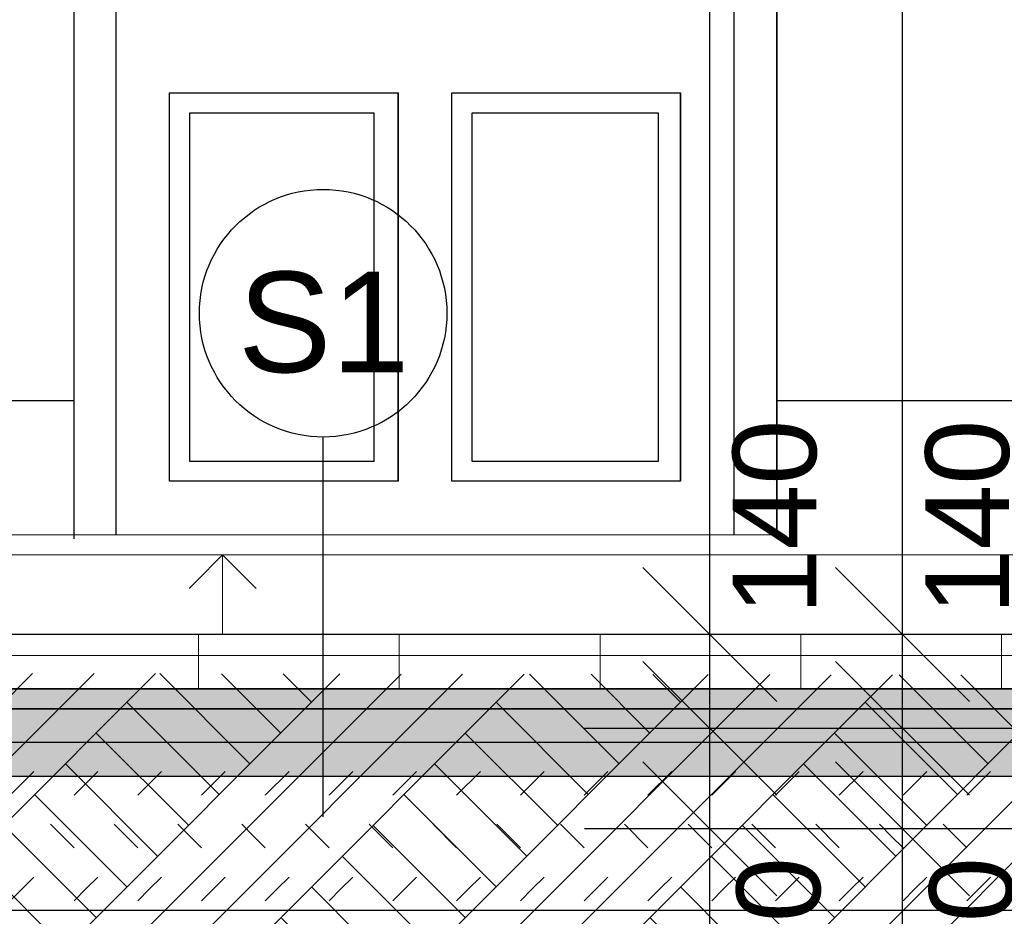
# Model space of a CAD drawing. Header units: millimetres. Extents: x -36478 to 31050, y -14815 to 11827.
# Tile 17 of 256: x -13167 to -11696, y -90 to 1249. Entities that reach past the tile are written whole.
import ezdxf

# ---------------------------------------------------------------- set-up
doc = ezdxf.new("R2010")
doc.units = ezdxf.units.MM
doc.header["$MEASUREMENT"] = 0
doc.linetypes.add('Wipeout_Contour', pattern=[1000, 0, -1000])
for name, color, linetype in [('Konstrukce - nosné', 7, 'Continuous'), ('Nové_Konstrukce - nosné', 7, 'Continuous'), ('Nové_Kresby a obrázky', 7, 'Continuous'), ('Nové_Kóty - SP', 7, 'Continuous'), ('Nové_Popis', 7, 'Continuous'), ('Nové_Situace - terén', 7, 'Continuous'), ('Nové_Výplně - Povrchové', 7, 'Continuous'), ('Situace - terén', 7, 'Continuous'), ('Výplně - Povrchové', 7, 'Continuous'), ('Výplně – Řezové', 7, 'Continuous')]:
    doc.layers.add(name, color=color, linetype=linetype)
doc.styles.add('GENEROVANÝ_STYL_1', font='txt')
doc.styles.add('GENEROVANÝ_STYL_2', font='txt')
doc.dimstyles.new('GENEROVANÝ_STYL__1', dxfattribs={"dimtxt": 125, "dimasz": 190, "dimexe": 0.18, "dimexo": 300, "dimgap": 0, "dimtad": 1, "dimdec": 0, "dimzin": 0, "dimdsep": 46, "dimtxsty": 'GENEROVANÝ_STYL_2', "dimblk": 'ARROWHEAD_6', "dimblk1": 'ARROWHEAD_6', "dimblk2": 'ARROWHEAD_6', "dimcen": 0.09, "dimclrd": 1, "dimclre": 1, "dimclrt": 1, "dimazin": 0, "dimtfac": 1, "dimtdec": 4, "dimtmove": 0, "dimatfit": 3, "dimfxl": 1, "dimtolj": 1, "dimtzin": 0, "dimarcsym": 0})
doc.dimstyles.new('GENEROVANÝ_STYL__2', dxfattribs={"dimtxt": 125, "dimasz": 190, "dimexe": 0.18, "dimexo": 300, "dimgap": 0, "dimtad": 1, "dimdec": 0, "dimzin": 0, "dimdsep": 46, "dimtxsty": 'GENEROVANÝ_STYL_2', "dimblk": 'ARROWHEAD_6', "dimblk1": 'ARROWHEAD_6', "dimblk2": 'ARROWHEAD_6', "dimcen": 0.09, "dimclrd": 1, "dimclre": 1, "dimclrt": 1, "dimazin": 0, "dimtfac": 1, "dimtdec": 4, "dimtmove": 2, "dimatfit": 3, "dimfxl": 1, "dimtolj": 1, "dimtzin": 0, "dimarcsym": 0})

# ---------------------------------------------------------------- blocks, each defined once
blk = doc.blocks.new('*X6233')
at = {"layer": 'Nové_Výplně - Povrchové', "color": 21, "linetype": 'Continuous', "lineweight": 20, "true_color": 0xffaaaa}
for p, q in [((-12900, 250), (-12900, 331)), ((-12600, 250), (-12600, 331)), ((-12300, 250), (-12300, 331)), ((-12000, 250), (-12000, 331)), ((-11700, 250), (-11700, 331)), ((-13200, 300), (-12600, 300)), ((-12600, 300), (-12000, 300)), ((-12000, 300), (-11400, 300))]:
    blk.add_line(p, q, dxfattribs=at)
blk = doc.blocks.new('výplň_3115_1', base_point=(0, 0))
at = {"layer": 'Nové_Výplně - Povrchové', "color": 1, "linetype": 'Continuous', "lineweight": 25, "flags": 128}
blk.add_lwpolyline([(-9815.6, 331), (-17323.2, 331), (-17323.2, 250), (-9815.6, 250)], close=True, dxfattribs=at)
at = {"layer": 'Nové_Výplně - Povrchové', "color": 21, "linetype": 'Continuous', "lineweight": 20, "true_color": 0xffaaaa}
blk.add_blockref('*X6233', (0, 0), dxfattribs=at)
blk = doc.blocks.new('*X6253')
at = {"layer": 'Nové_Situace - terén', "color": 21, "linetype": 'Continuous', "lineweight": 20, "true_color": 0xffaaaa}
for p, q in [((-13181.4, 91.4), (-13146, 126.7)), ((-13086.1, 91.4), (-13050.7, 126.7)), ((-12990.8, 91.4), (-12955.4, 126.7)), ((-12895.5, 91.4), (-12860.1, 126.7)), ((-12800.2, 91.4), (-12764.8, 126.7)), ((-12704.9, 91.4), (-12669.5, 126.7)), ((-12609.6, 91.4), (-12574.2, 126.7)), ((-12514.3, 91.4), (-12478.9, 126.7)), ((-12419, 91.4), (-12383.6, 126.7)), ((-12323.7, 91.4), (-12288.3, 126.7)), ((-12228.4, 91.4), (-12193, 126.7)), ((-12133.1, 91.4), (-12097.7, 126.7)), ((-12037.8, 91.4), (-12002.4, 126.7)), ((-11942.5, 91.4), (-11907.1, 126.7)), ((-11847.2, 91.4), (-11811.8, 126.7)), ((-11751.9, 91.4), (-11716.5, 126.7)), ((-13086.1, 12.4), (-13121.4, 47.8)), ((-12990.8, 12.4), (-13026.1, 47.8)), ((-12895.5, 12.4), (-12930.8, 47.8)), ((-12817.8, 30.1), (-12835.5, 47.8)), ((-12704.9, 12.4), (-12740.2, 47.8)), ((-12609.6, 12.4), (-12644.9, 47.8)), ((-12514.3, 12.4), (-12549.6, 47.8)), ((-12419, 12.4), (-12454.3, 47.8)), ((-12341.3, 30.1), (-12359, 47.8)), ((-12228.4, 12.4), (-12263.7, 47.8)), ((-12133.1, 12.4), (-12168.4, 47.8)), ((-12037.8, 12.4), (-12073.1, 47.8)), ((-11942.5, 12.4), (-11977.8, 47.8)), ((-11864.8, 30.1), (-11882.5, 47.8)), ((-11751.9, 12.4), (-11787.2, 47.8)), ((-12800.2, 12.4), (-12817.8, 30.1)), ((-12323.7, 12.4), (-12341.3, 30.1)), ((-11847.2, 12.4), (-11864.8, 30.1)), ((-13163.7, -48.8), (-13146, -31.1)), ((-13068.4, -48.8), (-13050.7, -31.1)), ((-12973.1, -48.8), (-12955.4, -31.1)), ((-12877.8, -48.8), (-12860.1, -31.1)), ((-12782.5, -48.8), (-12764.8, -31.1)), ((-12687.2, -48.8), (-12669.5, -31.1)), ((-12591.9, -48.8), (-12574.2, -31.1)), ((-12496.6, -48.8), (-12478.9, -31.1)), ((-12401.3, -48.8), (-12383.6, -31.1)), ((-12306, -48.8), (-12288.3, -31.1)), ((-12210.7, -48.8), (-12193, -31.1)), ((-12115.4, -48.8), (-12097.7, -31.1)), ((-12020.1, -48.8), (-12002.4, -31.1)), ((-11924.8, -48.8), (-11907.1, -31.1)), ((-11829.5, -48.8), (-11811.8, -31.1)), ((-11734.2, -48.8), (-11716.5, -31.1)), ((-13181.4, -66.5), (-13163.7, -48.8)), ((-13086.1, -66.5), (-13068.4, -48.8)), ((-12990.8, -66.5), (-12973.1, -48.8)), ((-12895.5, -66.5), (-12877.8, -48.8)), ((-12800.2, -66.5), (-12782.5, -48.8)), ((-12704.9, -66.5), (-12687.2, -48.8)), ((-12609.6, -66.5), (-12591.9, -48.8)), ((-12514.3, -66.5), (-12496.6, -48.8)), ((-12419, -66.5), (-12401.3, -48.8)), ((-12323.7, -66.5), (-12306, -48.8)), ((-12228.4, -66.5), (-12210.7, -48.8)), ((-12133.1, -66.5), (-12115.4, -48.8)), ((-12037.8, -66.5), (-12020.1, -48.8)), ((-11942.5, -66.5), (-11924.8, -48.8)), ((-11847.2, -66.5), (-11829.5, -48.8)), ((-11751.9, -66.5), (-11734.2, -48.8))]:
    blk.add_line(p, q, dxfattribs=at)
blk = doc.blocks.new('výplň_3125_1', base_point=(0, 0))
at = {"layer": 'Nové_Situace - terén', "color": 1, "linetype": 'Continuous', "lineweight": 25, "flags": 128}
blk.add_lwpolyline([(-9603.7, 169.7), (-18375.3, 169.7), (-18375.3, -80.6), (-9603.7, -80.6)], close=True, dxfattribs=at)
at = {"layer": 'Nové_Situace - terén', "color": 21, "linetype": 'Continuous', "lineweight": 20, "true_color": 0xffaaaa}
blk.add_blockref('*X6253', (0, 0), dxfattribs=at)
blk = doc.blocks.new('Čára_2_1', base_point=(-12864, 331))
at = {"color": 8, "linetype": 'Continuous', "lineweight": 13}
for q in [(-12914, 400), (-12814, 400)]:
    blk.add_line((-12864, 450), q, dxfattribs=at)
at = {"color": 7, "linetype": 'Continuous', "lineweight": 13}
blk.add_line((-12864, 331), (-12864, 450), dxfattribs=at)
blk = doc.blocks.new('*D6286')
at = {"layer": 'Nové_Kóty - SP', "color": 1, "linetype": 'Continuous', "lineweight": 25}
for p, q in [((-11948, 141), (-11748, -59)), ((-11848, -860), (-11848, 41)), ((-11948, -760), (-11748, -960)), ((-11548, -860), (-12035.5, -860)), ((-11848, -1010), (-11848, -860))]:
    blk.add_line(p, q, dxfattribs=at)
at = {"layer": 'Nové_Kóty - SP', "color": 1, "lineweight": 25, "char_height": 125, "attachment_point": 7, "rotation": 90, "style": 'GENEROVANÝ_STYL_2'}
for s, insert in [('\\A1;{\\pql;\\fArial|b0|i0|c0|p38;150}', (-11681.3, -292.7)), ('\\A1;{\\pql;\\fArial|b0|i0|c0|p38;900}', (-11873, -551.8))]:
    blk.add_mtext(s, dxfattribs=dict(at, insert=insert))
blk = doc.blocks.new('ARROWHEAD_6')
at = {"color": 0, "linetype": 'Continuous', "lineweight": 0}
for p, q in [((-0.5, -0.5), (0.5, 0.5)), ((0, 0), (-1, 0))]:
    blk.add_line(p, q, dxfattribs=at)
blk = doc.blocks.new('*D6287')
at = {"layer": 'Nové_Kóty - SP', "color": 1, "linetype": 'Continuous', "lineweight": 25}
for p, q in [((-11948, 291), (-11748, 91)), ((-11548, 191), (-12035.5, 191)), ((-11848, 41), (-11848, 191)), ((-11948, 141), (-11748, -59)), ((-11548, 41), (-12035.5, 41)), ((-11848, -860), (-11848, 41))]:
    blk.add_line(p, q, dxfattribs=at)
blk = doc.blocks.new('*D6288')
at = {"layer": 'Nové_Kóty - SP', "color": 1, "linetype": 'Continuous', "lineweight": 25}
for p, q in [((-11948, 431), (-11748, 231)), ((-11548, 331), (-12035.5, 331)), ((-11848, 191), (-11848, 331)), ((-11948, 291), (-11748, 91)), ((-11548, 191), (-12035.5, 191))]:
    blk.add_line(p, q, dxfattribs=at)
blk = doc.blocks.new('*D6289')
at = {"layer": 'Nové_Kóty - SP', "color": 1, "linetype": 'Continuous', "lineweight": 25}
for p, q in [((-11948, 6280), (-11748, 6080)), ((-11548, 6180), (-12035.5, 6180)), ((-11848, 331), (-11848, 6180)), ((-11948, 431), (-11748, 231)), ((-11548, 331), (-12035.5, 331))]:
    blk.add_line(p, q, dxfattribs=at)
at = {"layer": 'Nové_Kóty - SP', "color": 1, "lineweight": 25, "char_height": 125, "attachment_point": 7, "rotation": 90, "style": 'GENEROVANÝ_STYL_2'}
for s, insert in [('\\A1;{\\pql;\\fArial|b0|i0|c0|p38;5\xa0849}', (-11873, 3041.8)), ('\\A1;{\\pql;\\fArial|b0|i0|c0|p38;140}', (-11687.2, 360.6))]:
    blk.add_mtext(s, dxfattribs=dict(at, insert=insert))
blk = doc.blocks.new('*D6334')
at = {"layer": 'Nové_Kóty - SP', "color": 1, "linetype": 'Continuous', "lineweight": 25}
for p, q in [((-12235.9, 141), (-12035.9, -59)), ((-12135.9, -860), (-12135.9, 41)), ((-12235.9, -760), (-12035.9, -960)), ((-11835.9, -860), (-12323.4, -860)), ((-12135.9, -1010), (-12135.9, -860))]:
    blk.add_line(p, q, dxfattribs=at)
at = {"layer": 'Nové_Kóty - SP', "color": 1, "lineweight": 25, "char_height": 125, "attachment_point": 7, "rotation": 90, "style": 'GENEROVANÝ_STYL_2'}
for s, insert in [('\\A1;{\\pql;\\fArial|b0|i0|c0|p38;150}', (-11969.3, -292.7)), ('\\A1;{\\pql;\\fArial|b0|i0|c0|p38;900}', (-12160.9, -551.8))]:
    blk.add_mtext(s, dxfattribs=dict(at, insert=insert))
blk = doc.blocks.new('*D6335')
at = {"layer": 'Nové_Kóty - SP', "color": 1, "linetype": 'Continuous', "lineweight": 25}
for p, q in [((-12235.9, 291), (-12035.9, 91)), ((-11835.9, 191), (-12323.4, 191)), ((-12135.9, 41), (-12135.9, 191)), ((-12235.9, 141), (-12035.9, -59)), ((-11835.9, 41), (-12323.4, 41)), ((-12135.9, -860), (-12135.9, 41))]:
    blk.add_line(p, q, dxfattribs=at)
blk = doc.blocks.new('*D6336')
at = {"layer": 'Nové_Kóty - SP', "color": 1, "linetype": 'Continuous', "lineweight": 25}
for p, q in [((-12235.9, 431), (-12035.9, 231)), ((-11835.9, 331), (-12323.4, 331)), ((-12135.9, 191), (-12135.9, 331)), ((-12235.9, 291), (-12035.9, 91)), ((-11835.9, 191), (-12323.4, 191))]:
    blk.add_line(p, q, dxfattribs=at)
blk = doc.blocks.new('*D6337')
at = {"layer": 'Nové_Kóty - SP', "color": 1, "linetype": 'Continuous', "lineweight": 25}
for p, q in [((-12135.9, 7060), (-12135.9, 7210)), ((-12035.9, 6960), (-12235.9, 7160)), ((-11835.9, 7060), (-12323.4, 7060)), ((-12135.9, 331), (-12135.9, 7060)), ((-12235.9, 431), (-12035.9, 231)), ((-11835.9, 331), (-12323.4, 331))]:
    blk.add_line(p, q, dxfattribs=at)
at = {"layer": 'Nové_Kóty - SP', "color": 1, "lineweight": 25, "char_height": 125, "attachment_point": 7, "rotation": 90, "style": 'GENEROVANÝ_STYL_2'}
for s, insert in [('\\A1;{\\pql;\\fArial|b0|i0|c0|p38;6\xa0729}', (-12160.9, 3481.8)), ('\\A1;{\\pql;\\fArial|b0|i0|c0|p38;140}', (-11975.1, 360.6))]:
    blk.add_mtext(s, dxfattribs=dict(at, insert=insert))

msp = doc.modelspace()

# ---------------------------------------------------------------- wipeouts: each hides what was drawn before it
at = {"color": 254, "linetype": 'Wipeout_Contour', "lineweight": 0, "ltscale": 52722.587315}
msp.add_wipeout([(-13023.6, 2530), (-13086, 2530), (-13086, 480), (-13023.6, 480)], dxfattribs=at).dxf.layer = 'Nové_Výplně - Povrchové'
at = {"color": 254, "linetype": 'Wipeout_Contour', "lineweight": 0, "ltscale": 51225.869432}
msp.add_wipeout([(-12913.6, 590), (-12637.6, 590), (-12637.6, 1110), (-12913.6, 1110)], dxfattribs=at).dxf.layer = 'Nové_Výplně - Povrchové'
at = {"color": 254, "linetype": 'Wipeout_Contour', "lineweight": 0, "ltscale": 49536.094405}
msp.add_wipeout([(-12212.6, 590), (-12212.6, 1110), (-12491.6, 1110), (-12491.6, 590)], dxfattribs=at).dxf.layer = 'Nové_Výplně - Povrchové'
at = {"color": 254, "linetype": 'Wipeout_Contour', "lineweight": 0, "ltscale": 48486.074012}
msp.add_wipeout([(-12036.6, 450), (-12036.3, 450), (-12036.3, 1980), (-12036.6, 1980)], dxfattribs=at).dxf.layer = 'Výplně - Povrchové'

# ---------------------------------------------------------------- next in the draw order: linework, layer by layer
at = {"layer": 'Nové_Konstrukce - nosné', "color": 1, "linetype": 'Continuous', "lineweight": 25}
for p, q in [((-13086, 474.2), (-13086, 2586.3)), ((-12637.6, 1110), (-12913.6, 1110)), ((-12913.6, 1110), (-12913.6, 590)), ((-12913.6, 1110), (-12913.6, 590)), ((-12637.6, 590), (-12637.6, 1110)), ((-12212.6, 1110), (-12491.6, 1110)), ((-12491.6, 1110), (-12491.6, 590)), ((-12491.6, 1110), (-12491.6, 590)), ((-12212.6, 590), (-12212.6, 1110)), ((-12913.6, 590), (-12637.6, 590)), ((-12491.6, 590), (-12212.6, 590))]:
    msp.add_line(p, q, dxfattribs=at)
at = {"layer": 'Nové_Kresby a obrázky', "color": 1, "linetype": 'Continuous', "lineweight": 25}
msp.add_line((-13086, 680.3), (-13937.5, 680.3), dxfattribs=at)

# ---------------------------------------------------------------- next in the draw order: wipeouts: each hides what was drawn before it
at = {"color": 254, "linetype": 'Wipeout_Contour', "lineweight": 0, "ltscale": 48816.079916}
msp.add_wipeout([(-12036.6, 2530), (-12099.6, 2530), (-12099.6, 480), (-12036.6, 480)], dxfattribs=at).dxf.layer = 'Nové_Výplně - Povrchové'
at = {"color": 254, "linetype": 'Wipeout_Contour', "lineweight": 0, "ltscale": 78412.421379}
msp.add_wipeout([(-13023.6, 560), (-12943.6, 560), (-12943.6, 1140), (-12943.6, 1290), (-12943.6, 2432), (-13023.6, 2432)], dxfattribs=at).dxf.layer = 'Nové_Výplně - Povrchové'
at = {"color": 254, "linetype": 'Wipeout_Contour', "lineweight": 0, "ltscale": 73406.47544}
msp.add_wipeout([(-18148, 443.1), (-15394.5, 413), (-10741.7, 426.4), (-10978.6, 450), (-18109.5, 450)], dxfattribs=at).dxf.layer = 'Výplně - Povrchové'

# ---------------------------------------------------------------- next in the draw order: wipeouts: each hides what was drawn before it
at = {"color": 254, "linetype": 'Wipeout_Contour', "lineweight": 0, "ltscale": 48710.875173}
msp.add_wipeout([(-12036, 2586.3), (-12036.3, 2586.3), (-12036.3, 450), (-12036, 450)], dxfattribs=at).dxf.layer = 'Nové_Výplně - Povrchové'
at = {"color": 254, "linetype": 'Wipeout_Contour', "lineweight": 0, "ltscale": 75708.16034}
msp.add_wipeout([(-12601.6, 1140), (-12521.6, 1140), (-12179.6, 1140), (-12179.6, 1290), (-12943.6, 1290), (-12943.6, 1140)], dxfattribs=at).dxf.layer = 'Nové_Výplně - Povrchové'
at = {"color": 254, "linetype": 'Wipeout_Contour', "lineweight": 0, "ltscale": 100585.909621}
msp.add_wipeout([(-13023.6, 560), (-13023.6, 480), (-12099.6, 480), (-12099.6, 560), (-12179.6, 560), (-12521.6, 560), (-12601.6, 560), (-12943.6, 560)], dxfattribs=at).dxf.layer = 'Nové_Výplně - Povrchové'

# ---------------------------------------------------------------- next in the draw order: linework, layer by layer
at = {"layer": 'Konstrukce - nosné', "color": 8, "linetype": 'Continuous', "lineweight": 13}
msp.add_line((-13937.2, 480), (-12036.3, 480), dxfattribs=at)
at = {"layer": 'Nové_Konstrukce - nosné', "color": 1, "linetype": 'Continuous', "lineweight": 25}
for p, q in [((-12036, 2586.3), (-12036, 480)), ((-13023.6, 2530), (-13023.6, 480)), ((-12036.6, 2530), (-12036.6, 480)), ((-12099.6, 560), (-12099.6, 2432)), ((-12036.3, 2010), (-12036.3, 480)), ((-12943.6, 560), (-12943.6, 1140)), ((-12179.6, 560), (-12179.6, 1140)), ((-12179.6, 1140), (-12179.6, 560)), ((-12099.6, 480), (-12099.6, 560))]:
    msp.add_line(p, q, dxfattribs=at)
at = {"layer": 'Nové_Kresby a obrázky', "color": 1, "linetype": 'Continuous', "lineweight": 25}
msp.add_line((-11544.7, 680.3), (-12036, 680.3), dxfattribs=at)

# ---------------------------------------------------------------- next in the draw order: wipeouts: each hides what was drawn before it
at = {"color": 254, "linetype": 'Wipeout_Contour', "lineweight": 0, "ltscale": 50374.475054}
msp.add_wipeout([(-12601.6, 560), (-12521.6, 560), (-12521.6, 1140), (-12601.6, 1140)], dxfattribs=at).dxf.layer = 'Nové_Výplně - Povrchové'
at = {"color": 254, "linetype": 'Wipeout_Contour', "lineweight": 0, "ltscale": 115221.813899}
msp.add_wipeout([(-19323.5, 449.2), (-19875.7, 422.5), (-19875.7, -2550), (-9447.2, -2550), (-9447.2, 267.2), (-18366, 281.1), (-18365.8, 440.3)], dxfattribs=at).dxf.layer = 'Výplně – Řezové'

# ---------------------------------------------------------------- next in the draw order: hatches: boundary and pattern name
at = {"layer": 'Nové_Situace - terén', "linetype": 'Continuous', "lineweight": 20, "true_color": 0xffaaaa}
h = msp.add_hatch(dxfattribs=at)
h.set_pattern_fill('Kámen___štěrk_01_0001', color=21, style=0, pattern_type=2)
h.set_pattern_definition([(45, (0, 0), (-63.6396, 63.6396), []), (90, (-63.64, 63.64), (-81, 0), [0, -54, 0, -81]), (155, (5e-14, 127.28), (34.23208, 73.41093), [0, -39.6, 0, -68.4])])
h.paths.add_polyline_path([(-9815.6, 220), (-17323.2, 220), (-17323.2, 119.7), (-9815.6, 119.7)])
at = {"layer": 'Nové_Výplně - Povrchové', "linetype": 'Continuous', "lineweight": 20, "true_color": 0xffaaaa}
h = msp.add_hatch(dxfattribs=at)
h.set_pattern_fill('Kámen___štěrk__velké_měř_6C', color=21, style=0, pattern_type=2)
h.set_pattern_definition([(45, (0, 0), (-116.6726, 116.6726), []), (90, (-116.67, 116.67), (-74.25, 0), [0, -49.5, 0, -74.25]), (155, (1e-13, 233.345), (31.3794, 67.29335), [0, -36.3, 0, -62.7])])
h.paths.add_polyline_path([(-9815.6, 250), (-17323.2, 250), (-17323.2, 220), (-9815.6, 220)])
at = {"layer": 'Výplně – Řezové', "linetype": 'Continuous', "lineweight": 13, "true_color": 0xbf7d1a}
h = msp.add_hatch(dxfattribs=at)
h.set_pattern_fill('Zemina_0001', color=32, style=0, pattern_type=2)
h.set_pattern_definition([(45, (0, 0), (-137.8858, 137.8858), []), (45, (-45.96, 45.96), (-275.772, 275.772), []), (45, (-91.92, 91.92), (-275.772, 275.772), []), (135, (-137.886, 137.886), (45.96194, 45.96194), [195, -195])])
h.paths.add_polyline_path([(-19323.5, 449.2), (-19875.7, 422.5), (-19875.7, -2550), (-9447.2, -2550), (-9447.2, 267.2), (-18366, 281.1), (-18365.8, 440.3)])

# ---------------------------------------------------------------- next in the draw order: linework, layer by layer
at = {"layer": 'Nové_Konstrukce - nosné', "color": 1, "linetype": 'Continuous', "lineweight": 25}
for p, q in [((-12943.6, 1140), (-12601.6, 1140)), ((-12601.6, 1140), (-12601.6, 560)), ((-12601.6, 560), (-12601.6, 1140)), ((-12521.6, 560), (-12521.6, 1140)), ((-12521.6, 1140), (-12179.6, 1140)), ((-12601.6, 560), (-12943.6, 560)), ((-12179.6, 560), (-12521.6, 560))]:
    msp.add_line(p, q, dxfattribs=at)
at = {"layer": 'Nové_Popis', "color": 1, "linetype": 'Continuous', "lineweight": 25}
msp.add_line((-12713.8, 58.7), (-12713.8, 626.2), dxfattribs=at)
msp.add_circle((-12713.8, 811), 184.9, dxfattribs=at)
at = {"layer": 'Nové_Situace - terén', "color": 1, "linetype": 'Continuous', "lineweight": 25, "flags": 128}
msp.add_lwpolyline([(-9815.6, 220), (-17323.2, 220), (-17323.2, 119.7), (-9815.6, 119.7)], close=True, dxfattribs=at)
at = {"layer": 'Nové_Výplně - Povrchové', "color": 1, "linetype": 'Continuous', "lineweight": 25, "flags": 128}
msp.add_lwpolyline([(-9815.6, 250), (-17323.2, 250), (-17323.2, 220), (-9815.6, 220)], close=True, dxfattribs=at)
at = {"layer": 'Situace - terén', "color": 7, "linetype": 'Continuous', "lineweight": 20}
msp.add_line((-10978.6, 450), (-18365.8, 450), dxfattribs=at)

# ---------------------------------------------------------------- next in the draw order: block references
at = {"color": 7, "linetype": 'Continuous', "lineweight": 13}
msp.add_blockref('Čára_2_1', (-12864, 331), dxfattribs=at)
at = {"layer": 'Nové_Situace - terén', "color": 21, "linetype": 'Continuous', "lineweight": 20, "true_color": 0xffaaaa}
msp.add_blockref('výplň_3125_1', (0, 0), dxfattribs=at)
at = {"layer": 'Nové_Výplně - Povrchové', "color": 21, "linetype": 'Continuous', "lineweight": 20, "true_color": 0xffaaaa}
msp.add_blockref('výplň_3115_1', (0, 0), dxfattribs=at)

# ---------------------------------------------------------------- next in the draw order: texts
at = {"layer": 'Nové_Konstrukce - nosné', "color": 1, "linetype": 'Continuous', "lineweight": 25, "insert": (-12713, 720.8), "char_height": 150, "attachment_point": 8, "style": 'GENEROVANÝ_STYL_1'}
msp.add_mtext('\\A1;{\\pqc;\\fArial|b0|i0|c238|p38;S1}', dxfattribs=at)

# ---------------------------------------------------------------- next in the draw order: dimensions: what is measured, and where the dimension line sits
at = {"layer": 'Nové_Kóty - SP', "color": 1, "linetype": 'Continuous', "lineweight": 25}
for base, p1, p2, dimstyle, picture, middle in [((-12135.9, 7060), (-11807.6, 331), (-9919.1, 7060), 'GENEROVANÝ_STYL__1', '*D6337', (-12223.4, 3696.5)), ((-11848, 6180), (-11807.6, 331), (-11544.7, 6180), 'GENEROVANÝ_STYL__1', '*D6289', (-11935.5, 3256.5)), ((-12135.9, 331), (-11493.1, 191), (-11807.6, 331), 'GENEROVANÝ_STYL__2', '*D6336', (-12037.6, 503.6)), ((-11848, 331), (-11493.1, 191), (-11807.6, 331), 'GENEROVANÝ_STYL__2', '*D6288', (-11749.7, 503.6)), ((-12135.9, 191), (-11533, 41), (-11493.1, 191), 'GENEROVANÝ_STYL__2', '*D6335', (-12031.8, -149.8)), ((-11848, 191), (-11533, 41), (-11493.1, 191), 'GENEROVANÝ_STYL__2', '*D6287', (-11743.8, -149.8))]:
    dim = msp.add_linear_dim(base=base, p1=p1, p2=p2, angle=90, dimstyle=dimstyle, dxfattribs=at)
    dim.commit()
    dim.dimension.update_dxf_attribs({"geometry": picture, "text_midpoint": middle, "dimtype": 160, "text_rotation": 90})
for base, picture, middle in [((-12135.9, 41), '*D6334', (-12223.4, -408.8)), ((-11848, 41), '*D6286', (-11935.5, -408.8))]:
    dim = msp.add_linear_dim(base=base, p1=(-11544.7, -860), p2=(-11533, 41), angle=90, text='900', dimstyle='GENEROVANÝ_STYL__1', dxfattribs=at)
    dim.commit()
    dim.dimension.update_dxf_attribs({"geometry": picture, "text_midpoint": middle, "dimtype": 160, "text_rotation": 90})

doc.saveas('drawing.dxf')
